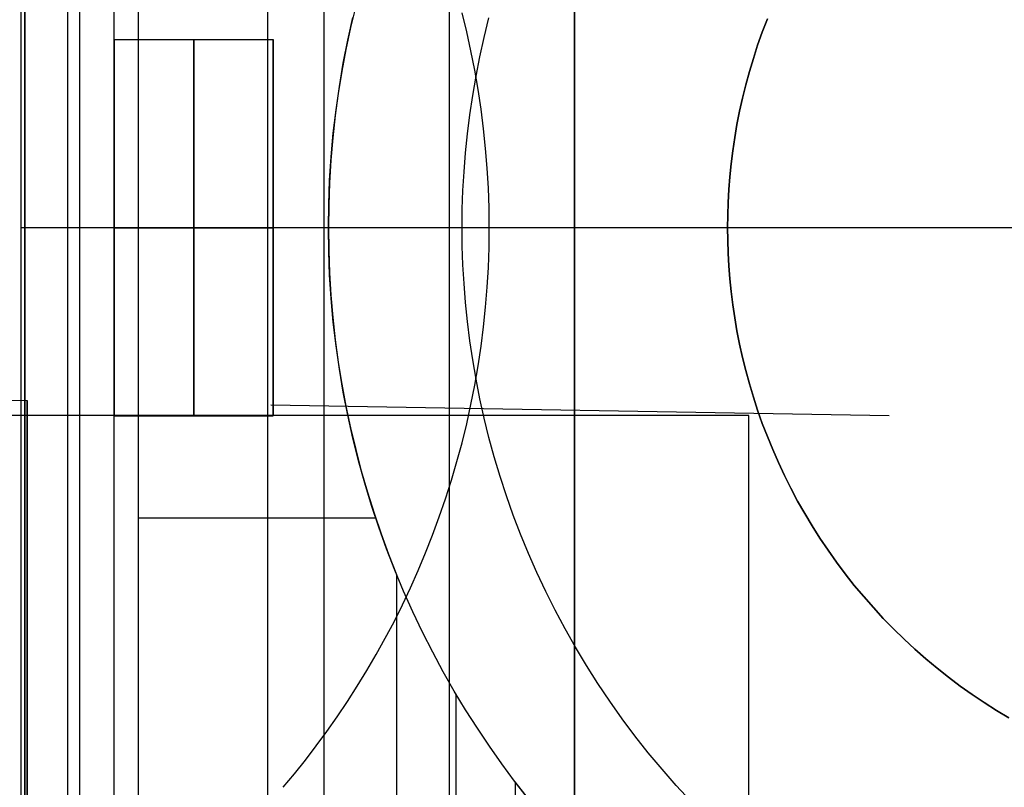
# Model space of a CAD drawing. Header units: millimetres. Extents: x -15 to 7, y 1 to 148.
# Tile 124 of 256: x -4.16 to -2.25, y 23.45 to 24.94. Entities that reach past the tile are written whole.
import ezdxf

# ---------------------------------------------------------------- set-up
doc = ezdxf.new("R2010")
doc.units = ezdxf.units.MM
doc.header["$MEASUREMENT"] = 0
doc.layers.add('Default', color=7, linetype='Continuous', true_color=0x000000)
doc.layers.add('Layer 01', color=7, linetype='Continuous', true_color=0x000000)

msp = doc.modelspace()

# ---------------------------------------------------------------- linework, layer by layer
at = {"layer": 'Default', "color": 254, "true_color": 0xcad1ee}
for points in [[(-4.1497, 6.9472), (-4.1497, 69.7106)], [(-4.1497, 7.2489), (-4.1497, 69.3953)], [(-4.1497, 69.08), (-4.1497, 8.1651)], [(-5.345, 24.2254), (-4.145, 24.2045)], [(-4.145, 22.2464), (-4.145, 24.2045)], [(-4.145, 24.2045), (-4.145, 22.2464)], [(-4.145, 22.2464), (-4.145, 24.2045)], [(-2.745, 24.1754), (-5.345, 24.1754)], [(-2.745, 23.3754), (-2.745, 24.1754)]]:
    msp.add_lwpolyline(points, dxfattribs=at)
at = {"layer": 'Default', "color": 254, "true_color": 0xcad1ee, "extrusion": (1, 0, 0)}
for points in [[(24.7133, -34.4045), (24.7734, -34.4052), (24.834, -34.4072), (24.8951, -34.4106), (24.9566, -34.4155), (25.0185, -34.4218), (25.0807, -34.4296), (25.1432, -34.4389), (25.206, -34.4497), (25.2689, -34.4621), (25.332, -34.4761), (25.3952, -34.4918), (25.4583, -34.509), (25.5215, -34.5279), (25.5845, -34.5485), (25.6473, -34.5707), (25.71, -34.5946), (25.7723, -34.6202), (25.8343, -34.6475), (25.8958, -34.6764), (25.9569, -34.707), (26.0174, -34.7393), (26.0773, -34.7732), (26.1365, -34.8087), (26.195, -34.8459), (26.2526, -34.8846), (26.3093, -34.9249), (26.3651, -34.9667), (26.4199, -35.0101), (26.4737, -35.0549), (26.5263, -35.1011), (26.5777, -35.1486), (26.6279, -35.1976), (26.6768, -35.2478), (26.7244, -35.2992), (26.7706, -35.3518), (26.8154, -35.4055), (26.8587, -35.4603), (26.9006, -35.5161), (26.9409, -35.5729), (26.9796, -35.6305), (27.0168, -35.689), (27.0523, -35.7482), (27.0862, -35.808), (27.1185, -35.8686), (27.1491, -35.9296), (27.178, -35.9912), (27.2053, -36.0532), (27.2309, -36.1155), (27.2548, -36.1781), (27.277, -36.241), (27.2975, -36.304), (27.3164, -36.3671), (27.3337, -36.4303), (27.3493, -36.4935), (27.3633, -36.5565), (27.3758, -36.6195), (27.3866, -36.6822), (27.3959, -36.7448), (27.4037, -36.807), (27.41, -36.8689), (27.4149, -36.9304), (27.4183, -36.9915), (27.4203, -37.0521), (27.421, -37.1122), (27.4203, -37.1723), (27.4183, -37.2329), (27.4149, -37.294), (27.41, -37.3555), (27.4037, -37.4174), (27.3959, -37.4796), (27.3866, -37.5421), (27.3758, -37.6049), (27.3633, -37.6678), (27.3493, -37.7309), (27.3337, -37.794), (27.3164, -37.8572), (27.2975, -37.9203), (27.277, -37.9834), (27.2548, -38.0462), (27.2309, -38.1089), (27.2053, -38.1712), (27.178, -38.2332), (27.1491, -38.2947), (27.1185, -38.3558), (27.0862, -38.4163), (27.0523, -38.4762), (27.0168, -38.5354), (26.9796, -38.5938), (26.9409, -38.6515), (26.9006, -38.7082), (26.8587, -38.764), (26.8154, -38.8188), (26.7706, -38.8726), (26.7244, -38.9252), (26.6768, -38.9766), (26.6279, -39.0268), (26.5777, -39.0757), (26.5263, -39.1233), (26.4737, -39.1695), (26.4199, -39.2143), (26.3651, -39.2576), (26.3093, -39.2994), (26.2526, -39.3397), (26.195, -39.3785), (26.1365, -39.4156), (26.0773, -39.4512), (26.0174, -39.4851), (25.9569, -39.5174), (25.8958, -39.548), (25.8343, -39.5769), (25.7723, -39.6042), (25.71, -39.6297), (25.6473, -39.6536), (25.5845, -39.6759), (25.5215, -39.6964), (25.4583, -39.7153), (25.3952, -39.7326), (25.332, -39.7482), (25.2689, -39.7622), (25.206, -39.7746), (25.1432, -39.7855), (25.0807, -39.7948), (25.0185, -39.8026), (24.9566, -39.8089), (24.8951, -39.8137), (24.834, -39.8172), (24.7734, -39.8192), (24.7133, -39.8198)], [(24.7133, -35.5941), (24.747, -35.5944), (24.781, -35.5956), (24.8152, -35.5975), (24.8497, -35.6002), (24.8844, -35.6037), (24.9193, -35.6081), (24.9543, -35.6133), (24.9895, -35.6194), (25.0248, -35.6264), (25.0602, -35.6342), (25.0956, -35.643), (25.131, -35.6527), (25.1664, -35.6633), (25.2017, -35.6748), (25.237, -35.6873), (25.2721, -35.7007), (25.3071, -35.715), (25.3418, -35.7303), (25.3763, -35.7465), (25.4106, -35.7637), (25.4445, -35.7818), (25.4781, -35.8008), (25.5112, -35.8207), (25.544, -35.8415), (25.5763, -35.8632), (25.6081, -35.8858), (25.6394, -35.9093), (25.6702, -35.9336), (25.7003, -35.9587), (25.7298, -35.9846), (25.7586, -36.0113), (25.7868, -36.0387), (25.8142, -36.0669), (25.8409, -36.0957), (25.8668, -36.1252), (25.8919, -36.1553), (25.9162, -36.186), (25.9396, -36.2173), (25.9622, -36.2491), (25.9839, -36.2815), (26.0048, -36.3142), (26.0247, -36.3474), (26.0437, -36.381), (26.0618, -36.4149), (26.079, -36.4492), (26.0952, -36.4837), (26.1105, -36.5184), (26.1248, -36.5534), (26.1382, -36.5885), (26.1507, -36.6237), (26.1622, -36.6591), (26.1728, -36.6945), (26.1825, -36.7299), (26.1912, -36.7653), (26.1991, -36.8006), (26.2061, -36.8359), (26.2121, -36.8711), (26.2174, -36.9062), (26.2217, -36.9411), (26.2253, -36.9758), (26.228, -37.0103), (26.2299, -37.0445), (26.231, -37.0785), (26.2314, -37.1122), (26.231, -37.1459), (26.2299, -37.1799), (26.228, -37.2141), (26.2253, -37.2486), (26.2217, -37.2833), (26.2174, -37.3182), (26.2121, -37.3532), (26.2061, -37.3884), (26.1991, -37.4237), (26.1912, -37.4591), (26.1825, -37.4945), (26.1728, -37.5299), (26.1622, -37.5653), (26.1507, -37.6006), (26.1382, -37.6359), (26.1248, -37.671), (26.1105, -37.7059), (26.0952, -37.7407), (26.079, -37.7752), (26.0618, -37.8094), (26.0437, -37.8434), (26.0247, -37.8769), (26.0048, -37.9101), (25.9839, -37.9429), (25.9622, -37.9752), (25.9396, -38.007), (25.9162, -38.0383), (25.8919, -38.069), (25.8668, -38.0992), (25.8409, -38.1287), (25.8142, -38.1575), (25.7868, -38.1856), (25.7586, -38.2131), (25.7298, -38.2397), (25.7003, -38.2657), (25.6702, -38.2908), (25.6394, -38.3151), (25.6081, -38.3385), (25.5763, -38.3611), (25.544, -38.3828), (25.5112, -38.4037), (25.4781, -38.4236), (25.4445, -38.4426), (25.4106, -38.4607), (25.3763, -38.4778), (25.3418, -38.4941), (25.3071, -38.5094), (25.2721, -38.5237), (25.237, -38.5371), (25.2017, -38.5496), (25.1664, -38.5611), (25.131, -38.5717), (25.0956, -38.5814), (25.0602, -38.5901), (25.0248, -38.598), (24.9895, -38.6049), (24.9543, -38.611), (24.9193, -38.6162), (24.8844, -38.6206), (24.8497, -38.6241), (24.8152, -38.6269), (24.781, -38.6288), (24.747, -38.6299), (24.7133, -38.6303)], [(24.2045, -95.7869), (24.2045, -96.745)], [(22.6754, -92.2389), (22.7087, -92.2393), (22.7423, -92.2404), (22.7761, -92.2423), (22.8102, -92.245), (22.8445, -92.2485), (22.879, -92.2528), (22.9136, -92.258), (22.9484, -92.264), (22.9832, -92.2708), (23.0182, -92.2786), (23.0532, -92.2873), (23.0882, -92.2968), (23.1231, -92.3073), (23.158, -92.3187), (23.1929, -92.331), (23.2276, -92.3442), (23.2621, -92.3584), (23.2964, -92.3735), (23.3305, -92.3895), (23.3644, -92.4065), (23.3979, -92.4244), (23.4311, -92.4432), (23.4639, -92.4628), (23.4962, -92.4834), (23.5282, -92.5049), (23.5596, -92.5272), (23.5905, -92.5504), (23.6209, -92.5744), (23.6506, -92.5992), (23.6798, -92.6248), (23.7083, -92.6512), (23.7361, -92.6783), (23.7632, -92.7061), (23.7895, -92.7346), (23.8151, -92.7637), (23.84, -92.7935), (23.864, -92.8238), (23.8871, -92.8547), (23.9095, -92.8862), (23.9309, -92.9181), (23.9515, -92.9505), (23.9712, -92.9833), (23.99, -93.0165), (24.0079, -93.05), (24.0248, -93.0838), (24.0408, -93.1179), (24.0559, -93.1522), (24.0701, -93.1868), (24.0833, -93.2215), (24.0957, -93.2563), (24.1071, -93.2912), (24.1175, -93.3262), (24.1271, -93.3612), (24.1357, -93.3962), (24.1435, -93.4311), (24.1504, -93.466), (24.1564, -93.5007), (24.1616, -93.5354), (24.1659, -93.5699), (24.1694, -93.6041), (24.172, -93.6382), (24.1739, -93.6721), (24.1751, -93.7056), (24.1754, -93.7389), (24.1751, -93.7722), (24.1739, -93.8058), (24.172, -93.8396), (24.1694, -93.8737), (24.1659, -93.908), (24.1616, -93.9425), (24.1564, -93.9771), (24.1504, -94.0119), (24.1435, -94.0467), (24.1357, -94.0817), (24.1271, -94.1167), (24.1175, -94.1517), (24.1071, -94.1866), (24.0957, -94.2215), (24.0833, -94.2564), (24.0701, -94.2911), (24.0559, -94.3256), (24.0408, -94.3599), (24.0248, -94.394), (24.0079, -94.4279), (23.99, -94.4614), (23.9712, -94.4946), (23.9515, -94.5274), (23.9309, -94.5597), (23.9095, -94.5917), (23.8871, -94.6231), (23.864, -94.654), (23.84, -94.6844), (23.8151, -94.7141), (23.7895, -94.7433), (23.7632, -94.7718), (23.7361, -94.7996), (23.7083, -94.8267), (23.6798, -94.853), (23.6506, -94.8786), (23.6209, -94.9035), (23.5905, -94.9275), (23.5596, -94.9506), (23.5282, -94.973), (23.4962, -94.9944), (23.4639, -95.015), (23.4311, -95.0347), (23.3979, -95.0535), (23.3644, -95.0714), (23.3305, -95.0883), (23.2964, -95.1043), (23.2621, -95.1194), (23.2276, -95.1336), (23.1929, -95.1468), (23.158, -95.1592), (23.1231, -95.1706), (23.0882, -95.181), (23.0532, -95.1906), (23.0182, -95.1992), (22.9832, -95.207), (22.9484, -95.2139), (22.9136, -95.2199), (22.879, -95.2251), (22.8445, -95.2294), (22.8102, -95.2329), (22.7761, -95.2355), (22.7423, -95.2374), (22.7087, -95.2386), (22.6754, -95.2389)]]:
    msp.add_lwpolyline(points, dxfattribs=at)
at = {"layer": 'Default', "color": 254, "true_color": 0xcad1ee, "extrusion": (0, 1, 0)}
for points in [[(1.495, -35.6122), (5.645, -35.576)], [(5.645, -38.6484), (1.495, -38.6122)], [(1.495, -38.6122), (5.645, -38.6484)], [(1.495, -34.4294), (4.345, -34.3796)], [(4.345, -39.8447), (1.495, -39.795)]]:
    msp.add_lwpolyline(points, dxfattribs=at)
at = {"layer": 'Default', "color": 254, "true_color": 0xcad1ee, "extrusion": (1, 3.02342e-16, -2.89208e-16)}
msp.add_lwpolyline([(24.7133, -38.6303), (24.6796, -38.6299), (24.6456, -38.6288), (24.6114, -38.6269), (24.5769, -38.6241), (24.5422, -38.6206), (24.5073, -38.6162), (24.4722, -38.611), (24.4371, -38.6049), (24.4018, -38.598), (24.3664, -38.5901), (24.331, -38.5814), (24.2956, -38.5717), (24.2602, -38.5611), (24.2248, -38.5496), (24.1896, -38.5371), (24.1545, -38.5237), (24.1195, -38.5094), (24.0848, -38.4941), (24.0503, -38.4778), (24.016, -38.4607), (23.9821, -38.4426), (23.9485, -38.4236), (23.9153, -38.4037), (23.8826, -38.3828), (23.8503, -38.3611), (23.8184, -38.3385), (23.7872, -38.3151), (23.7564, -38.2908), (23.7263, -38.2657), (23.6968, -38.2397), (23.668, -38.2131), (23.6398, -38.1856), (23.6124, -38.1575), (23.5857, -38.1287), (23.5598, -38.0992), (23.5347, -38.069), (23.5104, -38.0383), (23.487, -38.007), (23.4644, -37.9752), (23.4426, -37.9429), (23.4218, -37.9101), (23.4019, -37.8769), (23.3829, -37.8434), (23.3648, -37.8094), (23.3476, -37.7752), (23.3314, -37.7407), (23.3161, -37.7059), (23.3018, -37.671), (23.2884, -37.6359), (23.2759, -37.6006), (23.2644, -37.5653), (23.2538, -37.5299), (23.2441, -37.4945), (23.2353, -37.4591), (23.2275, -37.4237), (23.2205, -37.3884), (23.2144, -37.3532), (23.2092, -37.3182), (23.2049, -37.2833), (23.2013, -37.2486), (23.1986, -37.2141), (23.1967, -37.1799), (23.1956, -37.1459), (23.1952, -37.1122), (23.1956, -37.0785), (23.1967, -37.0445), (23.1986, -37.0103), (23.2013, -36.9758), (23.2049, -36.9411), (23.2092, -36.9062), (23.2144, -36.8711), (23.2205, -36.8359), (23.2275, -36.8006), (23.2353, -36.7653), (23.2441, -36.7299), (23.2538, -36.6945), (23.2644, -36.6591), (23.2759, -36.6237), (23.2884, -36.5885), (23.3018, -36.5534), (23.3161, -36.5184), (23.3314, -36.4837), (23.3476, -36.4492), (23.3648, -36.4149), (23.3829, -36.381), (23.4019, -36.3474), (23.4218, -36.3142), (23.4426, -36.2815), (23.4644, -36.2491), (23.487, -36.2173), (23.5104, -36.186), (23.5347, -36.1553), (23.5598, -36.1252), (23.5857, -36.0957), (23.6124, -36.0669), (23.6398, -36.0387), (23.668, -36.0113), (23.6968, -35.9846), (23.7263, -35.9587), (23.7564, -35.9336), (23.7872, -35.9093), (23.8184, -35.8858), (23.8503, -35.8632), (23.8826, -35.8415), (23.9153, -35.8207), (23.9485, -35.8008), (23.9821, -35.7818), (24.016, -35.7637), (24.0503, -35.7465), (24.0848, -35.7303), (24.1195, -35.715), (24.1545, -35.7007), (24.1896, -35.6873), (24.2248, -35.6748), (24.2602, -35.6633), (24.2956, -35.6527), (24.331, -35.643), (24.3664, -35.6342), (24.4018, -35.6264), (24.4371, -35.6194), (24.4722, -35.6133), (24.5073, -35.6081), (24.5422, -35.6037), (24.5769, -35.6002), (24.6114, -35.5975), (24.6456, -35.5956), (24.6796, -35.5944), (24.7133, -35.5941)], dxfattribs=at)
at = {"layer": 'Default', "color": 254, "true_color": 0xcad1ee, "extrusion": (1, 8.47568e-17, -8.10751e-17)}
msp.add_lwpolyline([(24.7133, -39.8198), (24.6532, -39.8192), (24.5926, -39.8172), (24.5315, -39.8137), (24.47, -39.8089), (24.4081, -39.8026), (24.3459, -39.7948), (24.2834, -39.7855), (24.2206, -39.7746), (24.1577, -39.7622), (24.0946, -39.7482), (24.0314, -39.7326), (23.9683, -39.7153), (23.9051, -39.6964), (23.8421, -39.6759), (23.7792, -39.6536), (23.7166, -39.6297), (23.6543, -39.6042), (23.5923, -39.5769), (23.5307, -39.548), (23.4697, -39.5174), (23.4092, -39.4851), (23.3493, -39.4512), (23.2901, -39.4156), (23.2316, -39.3785), (23.174, -39.3397), (23.1173, -39.2994), (23.0614, -39.2576), (23.0067, -39.2143), (22.9529, -39.1695), (22.9003, -39.1233), (22.8489, -39.0757), (22.7987, -39.0268), (22.7498, -38.9766), (22.7022, -38.9252), (22.656, -38.8726), (22.6112, -38.8188), (22.5679, -38.764), (22.526, -38.7082), (22.4857, -38.6515), (22.447, -38.5938), (22.4098, -38.5354), (22.3743, -38.4762), (22.3404, -38.4163), (22.3081, -38.3558), (22.2775, -38.2947), (22.2486, -38.2332), (22.2213, -38.1712), (22.1957, -38.1089), (22.1718, -38.0462), (22.1496, -37.9834), (22.129, -37.9203), (22.1101, -37.8572), (22.0929, -37.794), (22.0773, -37.7309), (22.0632, -37.6678), (22.0508, -37.6049), (22.04, -37.5421), (22.0307, -37.4796), (22.0229, -37.4174), (22.0166, -37.3555), (22.0117, -37.294), (22.0083, -37.2329), (22.0063, -37.1723), (22.0056, -37.1122), (22.0063, -37.0521), (22.0083, -36.9915), (22.0117, -36.9304), (22.0166, -36.8689), (22.0229, -36.807), (22.0307, -36.7448), (22.04, -36.6822), (22.0508, -36.6195), (22.0632, -36.5565), (22.0773, -36.4935), (22.0929, -36.4303), (22.1101, -36.3671), (22.129, -36.304), (22.1496, -36.241), (22.1718, -36.1781), (22.1957, -36.1155), (22.2213, -36.0532), (22.2486, -35.9912), (22.2775, -35.9296), (22.3081, -35.8686), (22.3404, -35.808), (22.3743, -35.7482), (22.4098, -35.689), (22.447, -35.6305), (22.4857, -35.5729), (22.526, -35.5161), (22.5679, -35.4603), (22.6112, -35.4055), (22.656, -35.3518), (22.7022, -35.2992), (22.7498, -35.2478), (22.7987, -35.1976), (22.8489, -35.1486), (22.9003, -35.1011), (22.9529, -35.0549), (23.0067, -35.0101), (23.0614, -34.9667), (23.1173, -34.9249), (23.174, -34.8846), (23.2316, -34.8459), (23.2901, -34.8087), (23.3493, -34.7732), (23.4092, -34.7393), (23.4697, -34.707), (23.5307, -34.6764), (23.5923, -34.6475), (23.6543, -34.6202), (23.7166, -34.5946), (23.7792, -34.5707), (23.8421, -34.5485), (23.9051, -34.5279), (23.9683, -34.509), (24.0314, -34.4918), (24.0946, -34.4761), (24.1577, -34.4621), (24.2206, -34.4497), (24.2834, -34.4389), (24.3459, -34.4296), (24.4081, -34.4218), (24.47, -34.4155), (24.5315, -34.4106), (24.5926, -34.4072), (24.6532, -34.4052), (24.7133, -34.4045)], dxfattribs=at)
at = {"layer": 'Default', "color": 254, "true_color": 0xcad1ee, "extrusion": (0.017447, -0.00030454, 0.999848)}
msp.add_lwpolyline([(24.1285, 4.095), (24.1285, 2.8946)], dxfattribs=at)
at = {"layer": 'Default', "color": 254, "true_color": 0xcad1ee, "extrusion": (-0.017447, 0.00030454, 0.999848)}
msp.add_lwpolyline([(-24.1285, -6.2543), (-24.1285, -7.4546)], dxfattribs=at)
at = {"layer": 'Default', "color": 254, "true_color": 0xcad1ee, "extrusion": (1, 4.45769e-16, 1.52996e-16)}
msp.add_lwpolyline([(22.6754, -92.2389), (22.7087, -92.2393), (22.7423, -92.2404), (22.7761, -92.2423), (22.8102, -92.245), (22.8445, -92.2485), (22.879, -92.2528), (22.9136, -92.258), (22.9484, -92.264), (22.9832, -92.2708), (23.0182, -92.2786), (23.0532, -92.2873), (23.0882, -92.2968), (23.1231, -92.3073), (23.158, -92.3187), (23.1929, -92.331), (23.2276, -92.3442), (23.2621, -92.3584), (23.2964, -92.3735), (23.3305, -92.3895), (23.3644, -92.4065), (23.3979, -92.4244), (23.4311, -92.4432), (23.4639, -92.4628), (23.4962, -92.4834), (23.5282, -92.5049), (23.5596, -92.5272), (23.5905, -92.5504), (23.6209, -92.5744), (23.6506, -92.5992), (23.6798, -92.6248), (23.7083, -92.6512), (23.7361, -92.6783), (23.7632, -92.7061), (23.7895, -92.7346), (23.8151, -92.7637), (23.84, -92.7935), (23.864, -92.8238), (23.8871, -92.8547), (23.9095, -92.8862), (23.9309, -92.9181), (23.9515, -92.9505), (23.9712, -92.9833), (23.99, -93.0165), (24.0079, -93.05), (24.0248, -93.0838), (24.0408, -93.1179), (24.0559, -93.1522), (24.0701, -93.1868), (24.0833, -93.2215), (24.0957, -93.2563), (24.1071, -93.2912), (24.1175, -93.3262), (24.1271, -93.3612), (24.1357, -93.3962), (24.1435, -93.4311), (24.1504, -93.466), (24.1564, -93.5007), (24.1616, -93.5354), (24.1659, -93.5699), (24.1694, -93.6041), (24.172, -93.6382), (24.1739, -93.6721), (24.1751, -93.7056), (24.1754, -93.7389), (24.1751, -93.7722), (24.1739, -93.8058), (24.172, -93.8396), (24.1694, -93.8737), (24.1659, -93.908), (24.1616, -93.9425), (24.1564, -93.9771), (24.1504, -94.0119), (24.1435, -94.0467), (24.1357, -94.0817), (24.1271, -94.1167), (24.1175, -94.1517), (24.1071, -94.1866), (24.0957, -94.2215), (24.0833, -94.2564), (24.0701, -94.2911), (24.0559, -94.3256), (24.0408, -94.3599), (24.0248, -94.394), (24.0079, -94.4279), (23.99, -94.4614), (23.9712, -94.4946), (23.9515, -94.5274), (23.9309, -94.5597), (23.9095, -94.5917), (23.8871, -94.6231), (23.864, -94.654), (23.84, -94.6844), (23.8151, -94.7141), (23.7895, -94.7433), (23.7632, -94.7718), (23.7361, -94.7996), (23.7083, -94.8267), (23.6798, -94.853), (23.6506, -94.8786), (23.6209, -94.9035), (23.5905, -94.9275), (23.5596, -94.9506), (23.5282, -94.973), (23.4962, -94.9944), (23.4639, -95.015), (23.4311, -95.0347), (23.3979, -95.0535), (23.3644, -95.0714), (23.3305, -95.0883), (23.2964, -95.1043), (23.2621, -95.1194), (23.2276, -95.1336), (23.1929, -95.1468), (23.158, -95.1592), (23.1231, -95.1706), (23.0882, -95.181), (23.0532, -95.1906), (23.0182, -95.1992), (22.9832, -95.207), (22.9484, -95.2139), (22.9136, -95.2199), (22.879, -95.2251), (22.8445, -95.2294), (22.8102, -95.2329), (22.7761, -95.2355), (22.7423, -95.2374), (22.7087, -95.2386), (22.6754, -95.2389)], dxfattribs=at)
at = {"layer": 'Layer 01'}
for points in [[(-4.1566, 22.6394), (-4.1566, 26.4394)], [(-4.1566, 22.6394), (-4.1566, 26.4394)], [(-4.1566, 22.6394), (-4.1566, 26.4394)], [(-4.0665, 22.6394), (-4.0665, 26.4394)], [(-4.0431, 22.6394), (-4.0431, 26.4394)], [(-3.9765, 22.6394), (-3.9765, 26.4394)], [(-3.9765, 22.6394), (-3.9765, 26.4394)], [(-3.9765, 22.6394), (-3.9765, 26.4394)], [(-3.9296, 26.4394), (-3.9296, 22.6394)], [(-3.6789, 26.4394), (-3.6789, 22.6394)], [(-3.5692, 26.3757), (-3.5692, 22.703)], [(-3.5692, 26.3757), (-3.5692, 22.703)], [(-3.5692, 26.3757), (-3.5692, 22.703)], [(-3.3262, 26.3757), (-3.3262, 22.703)], [(-3.0832, 22.703), (-3.0832, 26.3757)], [(-3.0832, 26.3757), (-3.0832, 22.703)], [(-3.0832, 26.3757), (-3.0832, 22.703)], [(-3.6484, 23.4544), (-3.6266, 23.4806), (-3.6052, 23.5073), (-3.5841, 23.5347), (-3.5635, 23.5627), (-3.5434, 23.5913), (-3.5237, 23.6205), (-3.5045, 23.6503), (-3.4859, 23.6807), (-3.4678, 23.7117), (-3.4503, 23.7433), (-3.4333, 23.7754), (-3.417, 23.808), (-3.4013, 23.8411), (-3.3863, 23.8748), (-3.372, 23.9089), (-3.3584, 23.9434), (-3.3454, 23.9785), (-3.3333, 24.0139), (-3.3219, 24.0497), (-3.3112, 24.0859), (-3.3014, 24.1224), (-3.2923, 24.1593), (-3.2841, 24.1965), (-3.2767, 24.2339), (-3.2701, 24.2715), (-3.2644, 24.3094), (-3.2596, 24.3474), (-3.2556, 24.3856), (-3.2525, 24.424), (-3.2503, 24.4624), (-3.249, 24.5009), (-3.2485, 24.5394), (-3.249, 24.5779), (-3.2503, 24.6163), (-3.2525, 24.6547), (-3.2556, 24.6931), (-3.2596, 24.7313), (-3.2644, 24.7693), (-3.2701, 24.8072), (-3.2767, 24.8448), (-3.2841, 24.8823), (-3.2923, 24.9194), (-3.3014, 24.9563)], [(-3.6484, 23.4544), (-3.6266, 23.4806), (-3.6052, 23.5073), (-3.5841, 23.5347), (-3.5635, 23.5627), (-3.5434, 23.5913), (-3.5237, 23.6205), (-3.5045, 23.6503), (-3.4859, 23.6807), (-3.4678, 23.7117), (-3.4503, 23.7433), (-3.4333, 23.7754), (-3.417, 23.808), (-3.4013, 23.8411), (-3.3863, 23.8748), (-3.372, 23.9089), (-3.3584, 23.9434), (-3.3454, 23.9785), (-3.3333, 24.0139), (-3.3219, 24.0497), (-3.3112, 24.0859), (-3.3014, 24.1224), (-3.2923, 24.1593), (-3.2841, 24.1965), (-3.2767, 24.2339), (-3.2701, 24.2715), (-3.2644, 24.3094), (-3.2596, 24.3474), (-3.2556, 24.3856), (-3.2525, 24.424), (-3.2503, 24.4624), (-3.249, 24.5009), (-3.2485, 24.5394), (-3.249, 24.5779), (-3.2503, 24.6163), (-3.2525, 24.6547), (-3.2556, 24.6931), (-3.2596, 24.7313), (-3.2644, 24.7693), (-3.2701, 24.8072), (-3.2767, 24.8448), (-3.2841, 24.8823), (-3.2923, 24.9194), (-3.3014, 24.9563)], [(-3.6484, 23.4544), (-3.6266, 23.4806), (-3.6052, 23.5073), (-3.5841, 23.5347), (-3.5635, 23.5627), (-3.5434, 23.5913), (-3.5237, 23.6205), (-3.5045, 23.6503), (-3.4859, 23.6807), (-3.4678, 23.7117), (-3.4503, 23.7433), (-3.4333, 23.7754), (-3.417, 23.808), (-3.4013, 23.8411), (-3.3863, 23.8748), (-3.372, 23.9089), (-3.3584, 23.9434), (-3.3454, 23.9785), (-3.3333, 24.0139), (-3.3219, 24.0497), (-3.3112, 24.0859), (-3.3014, 24.1224), (-3.2923, 24.1593), (-3.2841, 24.1965), (-3.2767, 24.2339), (-3.2701, 24.2715), (-3.2644, 24.3094), (-3.2596, 24.3474), (-3.2556, 24.3856), (-3.2525, 24.424), (-3.2503, 24.4624), (-3.249, 24.5009), (-3.2485, 24.5394), (-3.249, 24.5779), (-3.2503, 24.6163), (-3.2525, 24.6547), (-3.2556, 24.6931), (-3.2596, 24.7313), (-3.2644, 24.7693), (-3.2701, 24.8072), (-3.2767, 24.8448), (-3.2841, 24.8823), (-3.2923, 24.9194), (-3.3014, 24.9563)], [(-3.5077, 24.9692), (-3.5176, 24.9273), (-3.5266, 24.8851), (-3.5345, 24.8426), (-3.5414, 24.7998), (-3.5472, 24.7567), (-3.552, 24.7135), (-3.5557, 24.6701), (-3.5584, 24.6266), (-3.56, 24.583), (-3.5606, 24.5394), (-3.56, 24.4957), (-3.5584, 24.4521), (-3.5557, 24.4086), (-3.552, 24.3652), (-3.5472, 24.322), (-3.5414, 24.2789), (-3.5345, 24.2361), (-3.5266, 24.1936), (-3.5176, 24.1514), (-3.5077, 24.1095), (-3.4968, 24.068), (-3.4849, 24.0269), (-3.4721, 23.9862), (-3.4584, 23.946), (-3.4438, 23.9063), (-3.4283, 23.8672)], [(-3.1743, 23.4341), (-3.1995, 23.4665), (-3.2242, 23.4998), (-3.2482, 23.5339), (-3.2716, 23.5688), (-3.2944, 23.6046), (-3.3164, 23.6411), (-3.3377, 23.6783), (-3.3582, 23.7164), (-3.3778, 23.7551), (-3.3967, 23.7945), (-3.4146, 23.8346), (-3.4316, 23.8753), (-3.4477, 23.9167), (-3.4628, 23.9586), (-3.477, 24.0011), (-3.49, 24.0441), (-3.5021, 24.0876), (-3.513, 24.1315), (-3.5229, 24.1758), (-3.5317, 24.2204), (-3.5393, 24.2654), (-3.5458, 24.3106), (-3.5511, 24.3561), (-3.5552, 24.4018), (-3.5582, 24.4475), (-3.56, 24.4934), (-3.5606, 24.5394), (-3.56, 24.5853), (-3.5582, 24.6312), (-3.5552, 24.677), (-3.5511, 24.7226), (-3.5458, 24.7681), (-3.5393, 24.8133), (-3.5317, 24.8583), (-3.5229, 24.9029), (-3.513, 24.9472)], [(-3.1743, 23.4341), (-3.1995, 23.4665), (-3.2242, 23.4998), (-3.2482, 23.5339), (-3.2716, 23.5688), (-3.2944, 23.6046), (-3.3164, 23.6411), (-3.3377, 23.6783), (-3.3582, 23.7164), (-3.3778, 23.7551), (-3.3967, 23.7945), (-3.4146, 23.8346), (-3.4316, 23.8753), (-3.4477, 23.9167), (-3.4628, 23.9586), (-3.477, 24.0011), (-3.49, 24.0441), (-3.5021, 24.0876), (-3.513, 24.1315), (-3.5229, 24.1758), (-3.5317, 24.2204), (-3.5393, 24.2654), (-3.5458, 24.3106), (-3.5511, 24.3561), (-3.5552, 24.4018), (-3.5582, 24.4475), (-3.56, 24.4934), (-3.5606, 24.5394), (-3.56, 24.5853), (-3.5582, 24.6312), (-3.5552, 24.677), (-3.5511, 24.7226), (-3.5458, 24.7681), (-3.5393, 24.8133), (-3.5317, 24.8583), (-3.5229, 24.9029), (-3.513, 24.9472)], [(-2.8573, 23.4273), (-2.8857, 23.458), (-2.9133, 23.4894), (-2.94, 23.5214), (-2.9658, 23.5541), (-2.9908, 23.5874), (-3.0148, 23.6212), (-3.0379, 23.6556), (-3.0601, 23.6905), (-3.0813, 23.7258), (-3.1015, 23.7615), (-3.1208, 23.7976), (-3.139, 23.834), (-3.1563, 23.8707), (-3.1725, 23.9077), (-3.1878, 23.9449), (-3.202, 23.9822), (-3.2153, 24.0197), (-3.2276, 24.0573), (-3.2388, 24.095), (-3.2491, 24.1326), (-3.2585, 24.1703), (-3.2668, 24.2079), (-3.2742, 24.2455), (-3.2807, 24.2829), (-3.2862, 24.3202), (-3.2909, 24.3573), (-3.2947, 24.3942), (-3.2975, 24.4309), (-3.2996, 24.4674), (-3.3008, 24.5035), (-3.3012, 24.5394), (-3.3008, 24.5752), (-3.2996, 24.6114), (-3.2975, 24.6478), (-3.2947, 24.6845), (-3.2909, 24.7214), (-3.2862, 24.7585), (-3.2807, 24.7958), (-3.2742, 24.8332), (-3.2668, 24.8708), (-3.2585, 24.9084), (-3.2491, 24.9461)], [(-2.2403, 23.5891), (-2.2644, 23.6036), (-2.2881, 23.6187), (-2.3115, 23.6344), (-2.3346, 23.6508), (-2.3572, 23.6678), (-2.3795, 23.6854), (-2.4013, 23.7036), (-2.4227, 23.7223), (-2.4436, 23.7417), (-2.464, 23.7615), (-2.4839, 23.7819), (-2.5032, 23.8028), (-2.522, 23.8242), (-2.5402, 23.846), (-2.5578, 23.8683), (-2.5748, 23.891), (-2.5911, 23.914), (-2.6069, 23.9374), (-2.622, 23.9612), (-2.6364, 23.9852), (-2.6502, 24.0095), (-2.6633, 24.0341), (-2.6757, 24.0589), (-2.6875, 24.0839), (-2.6985, 24.1091), (-2.7089, 24.1345), (-2.7187, 24.1599), (-2.7277, 24.1854), (-2.736, 24.211), (-2.7437, 24.2367), (-2.7507, 24.2623), (-2.7571, 24.288), (-2.7628, 24.3136), (-2.7678, 24.3392), (-2.7722, 24.3647), (-2.776, 24.3901), (-2.7792, 24.4154), (-2.7817, 24.4405), (-2.7837, 24.4655), (-2.7851, 24.4903), (-2.7859, 24.5149), (-2.7862, 24.5394), (-2.7859, 24.5638), (-2.7851, 24.5884), (-2.7837, 24.6132), (-2.7817, 24.6382), (-2.7792, 24.6633), (-2.776, 24.6886), (-2.7722, 24.714), (-2.7678, 24.7395), (-2.7628, 24.7651), (-2.7571, 24.7907), (-2.7507, 24.8164), (-2.7437, 24.842), (-2.736, 24.8677), (-2.7277, 24.8933), (-2.7187, 24.9188), (-2.7089, 24.9443)], [(-2.7089, 24.9443), (-2.7187, 24.9188), (-2.7277, 24.8933), (-2.736, 24.8677), (-2.7437, 24.842), (-2.7507, 24.8164), (-2.7571, 24.7907), (-2.7628, 24.7651), (-2.7678, 24.7395), (-2.7722, 24.714), (-2.776, 24.6886), (-2.7792, 24.6633), (-2.7817, 24.6382), (-2.7837, 24.6132), (-2.7851, 24.5884), (-2.7859, 24.5638), (-2.7862, 24.5394), (-2.7859, 24.5149), (-2.7851, 24.4903), (-2.7837, 24.4655), (-2.7817, 24.4405), (-2.7792, 24.4154), (-2.776, 24.3901), (-2.7722, 24.3647), (-2.7678, 24.3392), (-2.7628, 24.3136), (-2.7571, 24.288), (-2.7507, 24.2623), (-2.7437, 24.2367), (-2.736, 24.211), (-2.7277, 24.1854), (-2.7187, 24.1599), (-2.7089, 24.1345), (-2.6985, 24.1091), (-2.6875, 24.0839), (-2.6757, 24.0589), (-2.6633, 24.0341), (-2.6502, 24.0095), (-2.6364, 23.9852), (-2.622, 23.9612), (-2.6069, 23.9374), (-2.5911, 23.914), (-2.5748, 23.891), (-2.5578, 23.8683), (-2.5402, 23.846), (-2.522, 23.8242), (-2.5032, 23.8028), (-2.4839, 23.7819), (-2.464, 23.7615), (-2.4436, 23.7417), (-2.4227, 23.7223), (-2.4013, 23.7036), (-2.3795, 23.6854), (-2.3572, 23.6678), (-2.3346, 23.6508), (-2.3115, 23.6344), (-2.2881, 23.6187), (-2.2644, 23.6036), (-2.2403, 23.5891)], [(-2.7089, 24.9443), (-2.7187, 24.9188), (-2.7277, 24.8933), (-2.736, 24.8677), (-2.7437, 24.842), (-2.7507, 24.8164), (-2.7571, 24.7907), (-2.7628, 24.7651), (-2.7678, 24.7395), (-2.7722, 24.714), (-2.776, 24.6886), (-2.7792, 24.6633), (-2.7817, 24.6382), (-2.7837, 24.6132), (-2.7851, 24.5884), (-2.7859, 24.5638), (-2.7862, 24.5394), (-2.7859, 24.5149), (-2.7851, 24.4903), (-2.7837, 24.4655), (-2.7817, 24.4405), (-2.7792, 24.4154), (-2.776, 24.3901), (-2.7722, 24.3647), (-2.7678, 24.3392), (-2.7628, 24.3136), (-2.7571, 24.288), (-2.7507, 24.2623), (-2.7437, 24.2367), (-2.736, 24.211), (-2.7277, 24.1854), (-2.7187, 24.1599), (-2.7089, 24.1345), (-2.6985, 24.1091), (-2.6875, 24.0839), (-2.6757, 24.0589), (-2.6633, 24.0341), (-2.6502, 24.0095), (-2.6364, 23.9852), (-2.622, 23.9612), (-2.6069, 23.9374), (-2.5911, 23.914), (-2.5748, 23.891), (-2.5578, 23.8683), (-2.5402, 23.846), (-2.522, 23.8242), (-2.5032, 23.8028), (-2.4839, 23.7819), (-2.464, 23.7615), (-2.4436, 23.7417), (-2.4227, 23.7223), (-2.4013, 23.7036), (-2.3795, 23.6854), (-2.3572, 23.6678), (-2.3346, 23.6508), (-2.3115, 23.6344), (-2.2881, 23.6187), (-2.2644, 23.6036), (-2.2403, 23.5891)], [(-2.2403, 23.5891), (-2.2644, 23.6036), (-2.2881, 23.6187), (-2.3115, 23.6344), (-2.3346, 23.6508), (-2.3572, 23.6678), (-2.3795, 23.6854), (-2.4013, 23.7036), (-2.4227, 23.7223), (-2.4436, 23.7417), (-2.464, 23.7615), (-2.4839, 23.7819), (-2.5032, 23.8028), (-2.522, 23.8242), (-2.5402, 23.846), (-2.5578, 23.8683), (-2.5748, 23.891), (-2.5911, 23.914), (-2.6069, 23.9374), (-2.622, 23.9612), (-2.6364, 23.9852), (-2.6502, 24.0095), (-2.6633, 24.0341), (-2.6757, 24.0589), (-2.6875, 24.0839), (-2.6985, 24.1091), (-2.7089, 24.1345), (-2.7187, 24.1599), (-2.7277, 24.1854), (-2.736, 24.211), (-2.7437, 24.2367), (-2.7507, 24.2623), (-2.7571, 24.288), (-2.7628, 24.3136), (-2.7678, 24.3392), (-2.7722, 24.3647), (-2.776, 24.3901), (-2.7792, 24.4154), (-2.7817, 24.4405), (-2.7837, 24.4655), (-2.7851, 24.4903), (-2.7859, 24.5149), (-2.7862, 24.5394), (-2.7859, 24.5638), (-2.7851, 24.5884), (-2.7837, 24.6132), (-2.7817, 24.6382), (-2.7792, 24.6633), (-2.776, 24.6886), (-2.7722, 24.714), (-2.7678, 24.7395), (-2.7628, 24.7651), (-2.7571, 24.7907), (-2.7507, 24.8164), (-2.7437, 24.842), (-2.736, 24.8677), (-2.7277, 24.8933), (-2.7187, 24.9188), (-2.7089, 24.9443)], [(-2.7089, 24.9443), (-2.7187, 24.9188), (-2.7277, 24.8933), (-2.736, 24.8677), (-2.7437, 24.842), (-2.7507, 24.8164), (-2.7571, 24.7907), (-2.7628, 24.7651), (-2.7678, 24.7395), (-2.7722, 24.714), (-2.776, 24.6886), (-2.7792, 24.6633), (-2.7817, 24.6382), (-2.7837, 24.6132), (-2.7851, 24.5884), (-2.7859, 24.5638), (-2.7862, 24.5394), (-2.7859, 24.5149), (-2.7851, 24.4903), (-2.7837, 24.4655), (-2.7817, 24.4405), (-2.7792, 24.4154), (-2.776, 24.3901), (-2.7722, 24.3647), (-2.7678, 24.3392), (-2.7628, 24.3136), (-2.7571, 24.288), (-2.7507, 24.2623), (-2.7437, 24.2367), (-2.736, 24.211), (-2.7277, 24.1854), (-2.7187, 24.1599), (-2.7089, 24.1345), (-2.6985, 24.1091), (-2.6875, 24.0839), (-2.6757, 24.0589), (-2.6633, 24.0341), (-2.6502, 24.0095), (-2.6364, 23.9852), (-2.622, 23.9612), (-2.6069, 23.9374), (-2.5911, 23.914), (-2.5748, 23.891), (-2.5578, 23.8683), (-2.5402, 23.846), (-2.522, 23.8242), (-2.5032, 23.8028), (-2.4839, 23.7819), (-2.464, 23.7615), (-2.4436, 23.7417), (-2.4227, 23.7223), (-2.4013, 23.7036), (-2.3795, 23.6854), (-2.3572, 23.6678), (-2.3346, 23.6508), (-2.3115, 23.6344), (-2.2881, 23.6187), (-2.2644, 23.6036), (-2.2403, 23.5891)], [(-3.9765, 24.1744), (-3.9765, 24.9043)], [(-3.9765, 24.9043), (-3.9765, 24.1744)], [(-3.9765, 24.9043), (-3.6675, 24.9043)], [(-3.9765, 24.9043), (-3.6675, 24.9043)], [(-3.9765, 24.9043), (-3.6675, 24.9043)], [(-3.822, 24.1744), (-3.822, 24.9043)], [(-3.822, 24.9043), (-3.822, 24.1744)], [(-3.6675, 24.1744), (-3.6675, 24.9043)], [(-3.6675, 24.9043), (-3.6675, 24.1744)], [(-3.6675, 24.1744), (-3.6675, 24.9043)], [(-3.9765, 24.5394), (-4.1566, 24.5394)], [(-3.2485, 24.5394), (-3.9765, 24.5394)], [(-3.9765, 24.5394), (-3.6675, 24.5394)], [(-3.9765, 24.5394), (-3.6675, 24.5394)], [(0.2355, 24.5394), (-3.5692, 24.5394)], [(-3.0832, 24.5394), (-3.5692, 24.5394)], [(-2.7862, 24.5394), (-3.3012, 24.5394)], [(-2.7862, 24.5394), (-3.2485, 24.5394)], [(-0.3386, 24.5394), (-3.0832, 24.5394)], [(-3.9765, 24.1744), (-3.6675, 24.1744)], [(-3.9765, 24.1744), (-3.6675, 24.1744)], [(-3.9765, 24.1744), (-3.6675, 24.1744)], [(-3.9296, 23.9771), (-3.4691, 23.9771)], [(-3.4283, 23.8672), (-3.4283, 22.6394)], [(-3.3133, 23.6359), (-3.3133, 22.6394)], [(-3.1606, 23.4171), (-3.1984, 23.465)], [(-3.1984, 23.465), (-3.1984, 22.6394)]]:
    msp.add_lwpolyline(points, dxfattribs=at)
at = {"layer": 'Layer 01', "extrusion": (1, 0, 0)}
for points in [[(24.9043, -21.1939), (24.9043, -20.4639)], [(24.9043, -21.1939), (24.9043, -20.4639)], [(24.9043, -21.1939), (24.9043, -20.4639)], [(24.5394, -16.838), (24.5394, -9.338)], [(24.5394, -21.838), (24.5394, -21.1939)], [(24.5394, -20.4639), (24.5394, -16.838)], [(24.5394, -21.1939), (24.5394, -20.4639)], [(24.5394, -18.0229), (24.5394, -11.9836)], [(24.5394, -21.838), (24.5394, -21.8159)], [(24.5394, -29.3159), (24.5394, -21.838)], [(24.5394, -21.8159), (24.5394, -17.7336)], [(24.4986, -17.7456), (24.4986, -11.9836)], [(24.1744, -20.4639), (24.1744, -21.1939)], [(24.1744, -20.4639), (24.1744, -21.1939)], [(24.1744, -20.4639), (24.1744, -21.1939)]]:
    msp.add_lwpolyline(points, dxfattribs=at)
at = {"layer": 'Layer 01', "extrusion": (0, 1, 0)}
msp.add_lwpolyline([(4.1566, -9.3379), (3.9296, -9.3377)], dxfattribs=at)
at = {"layer": 'Layer 01', "extrusion": (0.844189, 3.11883e-13, -0.536046)}
msp.add_lwpolyline([(23.8672, -9.7205), (23.8361, -9.6962), (23.8057, -9.671), (23.7759, -9.6451), (23.7467, -9.6185), (23.718, -9.5913), (23.6901, -9.5634), (23.6627, -9.535), (23.6359, -9.506), (23.5907, -9.4545), (23.5472, -9.4014), (23.5053, -9.347), (23.465, -9.2915)], dxfattribs=at)

doc.saveas('drawing.dxf')
